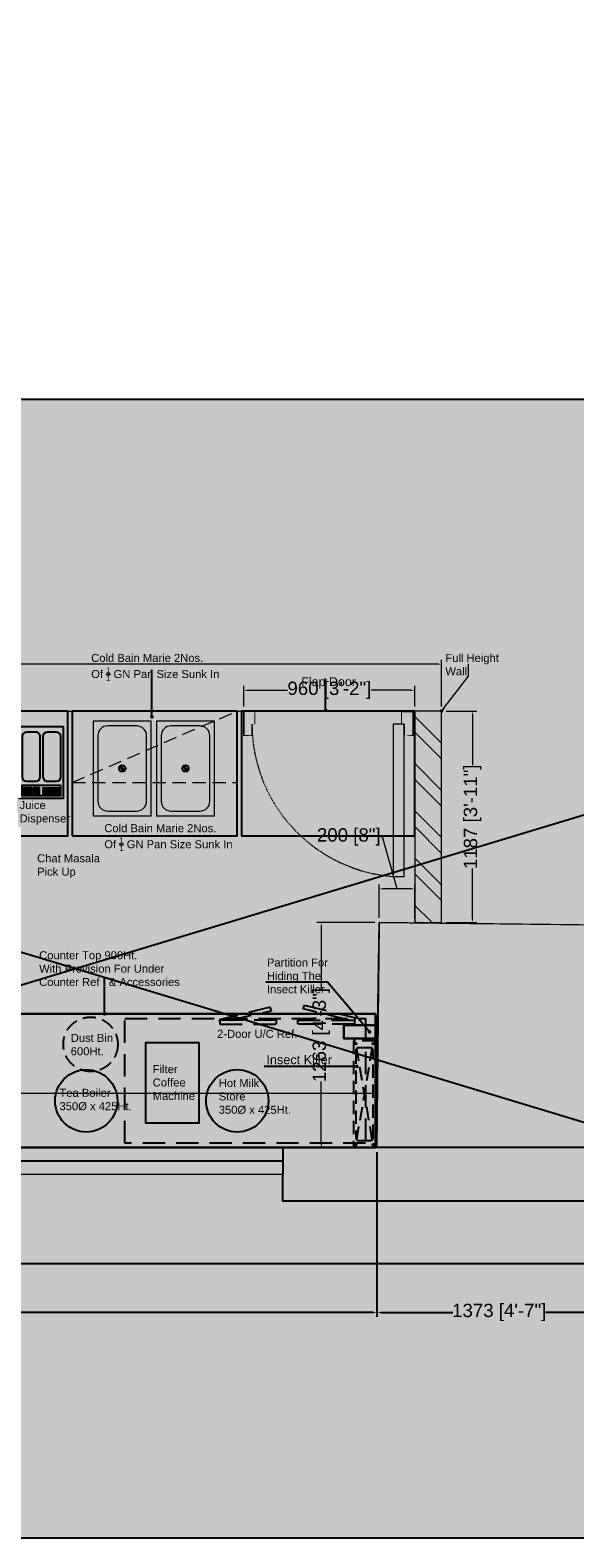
# Model space of a CAD drawing. Header units: millimetres. Extents: x 2985995 to 3127507, y -509231 to -458405.
# Tile 7 of 100: x 2999118 to 3002175, y -495768 to -487307. Entities that reach past the tile are written whole.
import ezdxf

# ---------------------------------------------------------------- set-up
doc = ezdxf.new("R2010")
doc.units = ezdxf.units.MM
doc.header["$LTSCALE"] = 1000
doc.header["$MEASUREMENT"] = 0
doc.header["$PDMODE"] = 3
doc.header["$PDSIZE"] = -1
for name, pattern in [('DASH2', [0.375, 0.25, -0.125]), ('DASHED2', [0.375, 0.25, -0.125]), ('HIDDEN', [0.375, 0.25, -0.125])]:
    doc.linetypes.add(name, pattern=pattern)
doc.layers.get('0').update_dxf_attribs({"linetype": 'CONTINUOUS'})
doc.layers.get('Defpoints').update_dxf_attribs({"linetype": 'CONTINUOUS'})
for name, color, linetype, lineweight in [('A-DIM', 6, 'CONTINUOUS', 0), ('A-Glazing', 151, 'CONTINUOUS', 5), ('A-Wall Elevation', 7, 'CONTINUOUS', 15), ('A-Wall Hatch', 252, 'CONTINUOUS', 5), ('Civil-Wall-Text', 7, 'CONTINUOUS', 0), ('HATCH', 251, 'CONTINUOUS', 5), ('TEXT', 7, 'CONTINUOUS', 5), ('WALL', 1, 'CONTINUOUS', 5)]:
    doc.layers.add(name, color=color, linetype=linetype, lineweight=lineweight)
for name, color, linetype in [('A-Wall Full', 201, 'CONTINUOUS'), ('Equipment', 5, 'CONTINUOUS'), ('Equipment Name', 7, 'CONTINUOUS'), ('Title Text', 7, 'CONTINUOUS')]:
    doc.layers.add(name, color=color, linetype=linetype)
doc.styles.add('Arial', font='arial.ttf')
doc.styles.get("Standard").update_dxf_attribs({"font": 'arial.ttf'})
doc.dimstyles.new('TFS-Dim', dxfattribs={"dimtxt": 75, "dimasz": 20, "dimexe": 25, "dimexo": 25, "dimgap": 5, "dimtad": 0, "dimdec": 0, "dimzin": 0, "dimdsep": 46, "dimtxsty": 'Standard', "dimcen": 0.09, "dimclrd": 8, "dimclre": 8, "dimadec": 0, "dimazin": 0, "dimtfac": 1, "dimtdec": 0, "dimtofl": 0, "dimtmove": 0, "dimatfit": 3, "dimldrblk": 'DOT', "dimfxl": 1, "dimtolj": 1, "dimtzin": 0, "dimlwd": -1, "dimlwe": -1, "dimarcsym": 0})

# ---------------------------------------------------------------- blocks, each defined once
blk = doc.blocks.new('*D541')
at = {"layer": 'Defpoints', "color": 0, "transparency": 16777216}
for p in [(2990703.46472119, -493578.165872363), (3001064.059424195, -493578.1658376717), (2990703.464724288, -494503.2903886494)]:
    blk.add_point(p, dxfattribs=at)
at = {"layer": 'Equipment Name', "color": 8, "transparency": 16777216}
for p, q in [((2990703.464721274, -493603.165872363), (2990703.464724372, -494528.2903886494)), ((3001064.059424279, -493603.1658376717), (3001064.059427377, -494528.2903539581)), ((2990723.464724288, -494503.2903885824), (2995565.076877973, -494503.2903723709)), ((3001044.059427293, -494503.2903540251), (2996202.447273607, -494503.2903702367))]:
    blk.add_line(p, q, dxfattribs=at)
for points in [[(2990723.464724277, -494499.9570552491), (2990723.464724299, -494506.6237219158), (2990703.464724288, -494503.2903886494)], [(3001044.059427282, -494499.9570206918), (3001044.059427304, -494506.6236873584), (3001064.059427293, -494503.2903539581)]]:
    blk.add_solid(points, dxfattribs=at)
at = {"layer": 'Equipment Name', "color": 0, "transparency": 16777216, "insert": (2995883.76207579, -494503.2903713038), "char_height": 75, "attachment_point": 5, "rotation": 1.9184851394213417e-07}
blk.add_mtext('\\A1;10361 [34\'-6"]', dxfattribs=at)
blk = doc.blocks.new('_Dot')
at = {"color": 0, "linetype": 'ByBlock', "lineweight": -2}
blk.add_line((-0.5, 0), (-1, 0), dxfattribs=at)
at = {"color": 0, "linetype": 'ByBlock', "const_width": 0.5}
blk.add_lwpolyline([(-0.25, 0, 1), (0.25, 0, 1)], format="xyb", close=True, dxfattribs=at)
blk = doc.blocks.new('*D544')
at = {"layer": 'Defpoints', "color": 0, "transparency": 16777216}
for p in [(3001064.059381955, -493578.1658760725), (3002437.030047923, -493578.1658524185), (3002437.030047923, -494503.2903303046)]:
    blk.add_point(p, dxfattribs=at)
at = {"layer": 'Equipment Name', "color": 8, "transparency": 16777216}
for p, q in [((3001064.059381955, -493603.1658760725), (3001064.059381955, -494528.2903303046)), ((3002437.030047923, -493603.1658524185), (3002437.030047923, -494528.2903303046)), ((3001084.059381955, -494503.2903303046), (3001490.130322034, -494503.2903303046)), ((3002417.030047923, -494503.2903303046), (3002010.959107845, -494503.2903303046))]:
    blk.add_line(p, q, dxfattribs=at)
for points in [[(3001084.059381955, -494499.9569969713), (3001084.059381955, -494506.623663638), (3001064.059381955, -494503.2903303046)], [(3002417.030047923, -494499.9569969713), (3002417.030047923, -494506.623663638), (3002437.030047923, -494503.2903303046)]]:
    blk.add_solid(points, dxfattribs=at)
at = {"layer": 'Equipment Name', "color": 0, "transparency": 16777216, "insert": (3001750.544714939, -494503.2903303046), "char_height": 75, "attachment_point": 5}
blk.add_mtext('\\A1;1373 [4\'-7"]', dxfattribs=at)
blk = doc.blocks.new('A$C08D46EED')
at = {"lineweight": 0}
for p, q in [((-523.160182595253, 710.2240085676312), (-440.7961169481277, 609.5977459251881)), ((-1219.80353936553, 140.0112462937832, 1.09509412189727e-09), (-1137.439473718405, 39.38498364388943))]:
    blk.add_line(p, q, dxfattribs=at)
at = {"linetype": 'Continuous', "lineweight": 0, "const_width": 6.001683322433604}
blk.add_lwpolyline([(-440.7961169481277, 609.5977459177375), (-523.160182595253, 710.2240085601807), (-569.6030730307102, 672.2098244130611), (-525.2531915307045, 618.0264522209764), (-513.6424688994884, 627.5299982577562), (-475.6282847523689, 581.0871077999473)], close=True, dxfattribs=at)
blk.add_lwpolyline([(-440.7961169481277, 609.5977459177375), (-523.160182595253, 710.2240085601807), (-569.6030730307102, 672.2098244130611), (-525.2531915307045, 618.0264522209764), (-513.6424688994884, 627.5299982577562), (-475.6282847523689, 581.0871077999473)], close=True, dxfattribs=at)
at = {"lineweight": 0}
blk.add_lwpolyline([(-513.6424688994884, 627.5299982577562), (-560.085359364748, 589.5158141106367), (-46.44289046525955, -38.01418414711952), (0, 0)], close=True, dxfattribs=at)
blk.add_lwpolyline([(-513.6424688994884, 627.5299982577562), (-560.085359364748, 589.5158141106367), (-46.44289046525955, -38.01418414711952), (0, 0)], close=True, dxfattribs=at)
at = {"linetype": 'Continuous', "lineweight": 0, "const_width": 6.001683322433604, "elevation": 6.074599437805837e-08}
blk.add_lwpolyline([(-1138.196323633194, 38.76549093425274), (-1220.560389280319, 139.3917535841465), (-1174.11749881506, 177.405937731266), (-1129.767617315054, 123.2225655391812), (-1141.37833994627, 113.7190194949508), (-1103.36415579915, 67.27612905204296)], close=True, dxfattribs=at)
blk.add_lwpolyline([(-1138.196323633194, 38.76549093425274), (-1220.560389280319, 139.3917535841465), (-1174.11749881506, 177.405937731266), (-1129.767617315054, 123.2225655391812), (-1141.37833994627, 113.7190194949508), (-1103.36415579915, 67.27612905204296)], close=True, dxfattribs=at)
at = {"color": 8, "linetype": 'HIDDEN', "ltscale": 0.025}
blk.add_arc((-511.5805444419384, 631.9617548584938, 1.09145216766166e-09), 815.6106889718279, 219.449994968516, 304.7707103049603, dxfattribs=at)
blk = doc.blocks.new('A$C553829C7')
at = {"layer": 'Equipment'}
for points in [[(-250, 0), (0, 0), (0, 400), (-250, 400)], [(-235, 328.8771591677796), (-15, 328.8771591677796), (-15, 385), (-235, 385)]]:
    blk.add_lwpolyline(points, close=True, dxfattribs=at)
at = {"layer": 'Equipment', "color": 252}
for points in [[(-230.1995962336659, 377.2471671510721), (-178.6095648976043, 377.2471671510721), (-178.6095648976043, 375.3515032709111), (-230.1995962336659, 375.3515032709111)], [(-230.1995962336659, 370.4225405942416), (-178.6095648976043, 370.4225405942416), (-178.6095648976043, 368.5268767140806), (-230.1995962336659, 368.5268767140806)], [(-230.1995962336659, 363.5979140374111), (-178.6095648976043, 363.5979140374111), (-178.6095648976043, 361.7022501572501), (-230.1995962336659, 361.7022501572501)], [(-230.1995962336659, 356.7732874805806), (-178.6095648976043, 356.7732874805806), (-178.6095648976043, 354.8776236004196), (-230.1995962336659, 354.8776236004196)], [(-230.1995962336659, 349.9486609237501), (-178.6095648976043, 349.9486609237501), (-178.6095648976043, 348.0529970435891), (-230.1995962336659, 348.0529970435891)], [(-230.1995962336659, 343.1240343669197), (-178.6095648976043, 343.1240343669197), (-178.6095648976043, 341.2283704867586), (-230.1995962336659, 341.2283704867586)], [(-170.0167652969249, 377.2471671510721), (-135.5229783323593, 377.2471671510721), (-135.5229783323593, 375.3515032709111), (-170.0167652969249, 375.3515032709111)], [(-170.0167652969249, 370.4225405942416), (-135.5229783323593, 370.4225405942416), (-135.5229783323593, 368.5268767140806), (-170.0167652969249, 368.5268767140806)], [(-170.0167652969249, 363.5979140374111), (-135.5229783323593, 363.5979140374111), (-135.5229783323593, 361.7022501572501), (-170.0167652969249, 361.7022501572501)], [(-170.0167652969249, 356.7732874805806), (-135.5229783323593, 356.7732874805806), (-135.5229783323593, 354.8776236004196), (-170.0167652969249, 354.8776236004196)], [(-170.0167652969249, 349.9486609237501), (-135.5229783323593, 349.9486609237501), (-135.5229783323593, 348.0529970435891), (-170.0167652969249, 348.0529970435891)], [(-170.0167652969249, 343.1240343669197), (-135.5229783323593, 343.1240343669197), (-135.5229783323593, 341.2283704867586), (-170.0167652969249, 341.2283704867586)], [(-79.98323470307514, 377.2471671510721), (-114.4770216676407, 377.2471671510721), (-114.4770216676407, 375.3515032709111), (-79.98323470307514, 375.3515032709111)], [(-79.98323470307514, 370.4225405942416), (-114.4770216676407, 370.4225405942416), (-114.4770216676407, 368.5268767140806), (-79.98323470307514, 368.5268767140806)], [(-79.98323470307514, 363.5979140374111), (-114.4770216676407, 363.5979140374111), (-114.4770216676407, 361.7022501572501), (-79.98323470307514, 361.7022501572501)], [(-79.98323470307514, 356.7732874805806), (-114.4770216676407, 356.7732874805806), (-114.4770216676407, 354.8776236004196), (-79.98323470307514, 354.8776236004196)], [(-79.98323470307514, 349.9486609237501), (-114.4770216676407, 349.9486609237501), (-114.4770216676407, 348.0529970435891), (-79.98323470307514, 348.0529970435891)], [(-79.98323470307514, 343.1240343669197), (-114.4770216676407, 343.1240343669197), (-114.4770216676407, 341.2283704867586), (-79.98323470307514, 341.2283704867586)], [(-19.80040376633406, 377.2471671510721), (-71.39043510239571, 377.2471671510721), (-71.39043510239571, 375.3515032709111), (-19.80040376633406, 375.3515032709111)], [(-19.80040376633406, 370.4225405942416), (-71.39043510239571, 370.4225405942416), (-71.39043510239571, 368.5268767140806), (-19.80040376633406, 368.5268767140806)], [(-19.80040376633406, 363.5979140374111), (-71.39043510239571, 363.5979140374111), (-71.39043510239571, 361.7022501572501), (-19.80040376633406, 361.7022501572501)], [(-19.80040376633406, 356.7732874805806), (-71.39043510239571, 356.7732874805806), (-71.39043510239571, 354.8776236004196), (-19.80040376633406, 354.8776236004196)], [(-19.80040376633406, 349.9486609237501), (-71.39043510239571, 349.9486609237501), (-71.39043510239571, 348.0529970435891), (-19.80040376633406, 348.0529970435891)], [(-19.80040376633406, 343.1240343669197), (-71.39043510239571, 343.1240343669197), (-71.39043510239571, 341.2283704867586), (-19.80040376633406, 341.2283704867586)]]:
    blk.add_lwpolyline(points, close=True, dxfattribs=at)
at = {"layer": 'Equipment'}
for points in [[(-209.6705586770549, 29.499723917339), (-159.1280281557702, 29.499723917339, 0.414213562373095), (-133.7985868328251, 54.82916524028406), (-133.7985868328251, 280.3356353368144, 0.414213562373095), (-159.1280281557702, 305.6650766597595), (-209.6705586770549, 305.6650766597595, 0.414213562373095), (-235, 280.3356353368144), (-235, 54.82916524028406, 0.414213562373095)], [(-93.46914550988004, 29.499723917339), (-42.92661498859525, 29.499723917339, 0.414213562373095), (-17.59717366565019, 54.82916524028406), (-17.59717366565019, 280.3356353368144, 0.414213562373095), (-42.92661498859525, 305.6650766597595), (-93.46914550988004, 305.6650766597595, 0.414213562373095), (-118.7985868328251, 280.3356353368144), (-118.7985868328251, 54.82916524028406, 0.414213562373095)]]:
    blk.add_lwpolyline(points, format="xyb", close=True, dxfattribs=at)
blk = doc.blocks.new('A$C0449149f')
at = {"layer": 'Equipment', "color": 1, "linetype": 'DASHED2', "ltscale": 0.3}
for p, q in [((-81.08703108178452, 606.08703108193), (6.087031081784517, 93.91296891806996)), ((6.087031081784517, 606.08703108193), (-81.08703108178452, 93.91296891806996))]:
    blk.add_line(p, q, dxfattribs=at)
at = {"layer": 'Equipment', "linetype": 'DASHED2', "ltscale": 0.3}
blk.add_lwpolyline([(25, 50), (25, 650), (-100, 650), (-100, 50)], close=True, dxfattribs=at)
at = {"layer": 'Equipment', "color": 4, "linetype": 'DASHED2', "ltscale": 0.3}
blk.add_lwpolyline([(10.48042936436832, 104.5195706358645), (10.48042936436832, 595.4804293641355, 0.414213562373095), (-4.51957063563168, 610.4804293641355), (-70.48042936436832, 610.4804293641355, 0.414213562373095), (-85.48042936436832, 595.4804293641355), (-85.48042936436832, 104.5195706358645, 0.414213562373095), (-70.48042936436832, 89.51957063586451), (-4.51957063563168, 89.51957063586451, 0.414213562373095)], format="xyb", close=True, dxfattribs=at)
at = {"layer": 'Equipment Name', "linetype": 'DASHED2'}
for centre in [(-87.5027609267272, 633.6014038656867), (12.50276092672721, 633.6014038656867), (-87.5027609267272, 66.39859613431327), (12.50276092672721, 66.39859613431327)]:
    blk.add_circle(centre, 5.151958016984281, dxfattribs=at)
blk = doc.blocks.new('A$C3EE07687')
at = {"layer": 'Equipment', "linetype": 'HIDDEN', "ltscale": 0.5}
for points in [[(1350, 0), (0, 0), (0, 700), (1350, 700)], [(378.6712134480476, 31.33611840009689), (378.6712134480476, 9.068662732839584), (61.39847868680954, 9.068662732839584), (61.39847868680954, 31.33611840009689)], [(499.1928607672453, 31.33611840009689), (499.1928607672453, 9.068662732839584), (816.465595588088, 9.068662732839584), (816.465595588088, 31.33611840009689)]]:
    blk.add_lwpolyline(points, close=True, dxfattribs=at)
at = {"layer": 'Equipment', "linetype": 'HIDDEN', "ltscale": 0.5, "elevation": 45.61453230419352}
for points in [[(90.20214784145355, 9.068662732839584), (349.931038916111, -54.3524864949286), (342.2627051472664, -75.2578982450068), (56.52397048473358, -4.22022145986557), (61.39847868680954, 9.068662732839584)], [(760.7384589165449, 9.068662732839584), (527.9330353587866, -42.55249649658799), (535.6013690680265, -63.45790824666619), (821.3401037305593, 7.579768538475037), (816.465595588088, 20.86865273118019)]]:
    blk.add_lwpolyline(points, dxfattribs=at)
blk = doc.blocks.new('*D531')
at = {"layer": 'Civil-Wall-Text', "color": 8, "transparency": 16777216}
for p, q in [((2992457.552216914, -491103.1658760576), (2992457.552216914, -490840.0180595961)), ((2992477.552216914, -490865.0180595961), (2996620.064004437, -490865.0180595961)), ((3001407.108534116, -490865.0180595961), (2997264.596746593, -490865.0180595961)), ((3001427.108534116, -491103.1658755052), (3001427.108534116, -490840.0180595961))]:
    blk.add_line(p, q, dxfattribs=at)
for points in [[(2992477.552216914, -490861.6847262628), (2992477.552216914, -490868.3513929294), (2992457.552216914, -490865.0180595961)], [(3001407.108534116, -490861.6847262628), (3001407.108534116, -490868.3513929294), (3001427.108534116, -490865.0180595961)]]:
    blk.add_solid(points, dxfattribs=at)
at = {"layer": 'Defpoints', "color": 0, "transparency": 16777216}
for p in [(3001427.108534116, -490865.0180595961), (2992457.552216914, -491128.1658760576), (3001427.108534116, -491128.1658755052)]:
    blk.add_point(p, dxfattribs=at)
at = {"layer": 'Civil-Wall-Text', "color": 0, "transparency": 16777216, "insert": (2996942.330375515, -490865.0180595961), "char_height": 75, "attachment_point": 5}
blk.add_mtext('\\A1;8970 [29\'-11"]', dxfattribs=at)
blk = doc.blocks.new('*D532')
at = {"layer": 'Civil-Wall-Text', "color": 8, "transparency": 16777216}
for p, q in [((3001452.108534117, -491128.1658760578), (3001625.385327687, -491128.1658760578)), ((3001600.385327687, -491148.1658760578), (3001600.385327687, -491432.2284869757)), ((3001600.385327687, -492295.3906886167), (3001600.385327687, -492011.3280776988)), ((3001452.10853419, -492315.3906886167), (3001625.385327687, -492315.3906886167))]:
    blk.add_line(p, q, dxfattribs=at)
for points in [[(3001597.051994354, -491148.1658760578), (3001603.718661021, -491148.1658760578), (3001600.385327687, -491128.1658760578)], [(3001597.051994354, -492295.3906886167), (3001603.718661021, -492295.3906886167), (3001600.385327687, -492315.3906886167)]]:
    blk.add_solid(points, dxfattribs=at)
at = {"layer": 'Defpoints', "color": 0, "transparency": 16777216}
for p in [(3001427.108534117, -491128.1658760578), (3001600.385327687, -491128.1658760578), (3001427.10853419, -492315.3906886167)]:
    blk.add_point(p, dxfattribs=at)
at = {"layer": 'Civil-Wall-Text', "color": 0, "transparency": 16777216, "insert": (3001600.385327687, -491721.7782823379), "char_height": 75, "attachment_point": 5, "rotation": 90}
blk.add_mtext('\\A1;1187 [3\'-11"]', dxfattribs=at)
blk = doc.blocks.new('*D533')
at = {"layer": 'Civil-Wall-Text', "color": 8, "transparency": 16777216}
for p, q in [((3001094.963464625, -491834.6452219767), (3001084.963464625, -491834.6452219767)), ((3001177.10524977, -492125.9624440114), (3001094.963464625, -491834.6452219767)), ((3001077.125048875, -492289.3539513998), (3001077.125048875, -492100.9624440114)), ((3001257.085450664, -492125.9624440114), (3001097.125048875, -492125.9624440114)), ((3001277.085450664, -492292.5392166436), (3001277.085450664, -492100.9624440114))]:
    blk.add_line(p, q, dxfattribs=at)
for points in [[(3001097.125048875, -492122.629110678), (3001097.125048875, -492129.2957773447), (3001077.125048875, -492125.9624440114)], [(3001257.085450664, -492122.629110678), (3001257.085450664, -492129.2957773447), (3001277.085450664, -492125.9624440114)]]:
    blk.add_solid(points, dxfattribs=at)
at = {"layer": 'Defpoints', "color": 0, "transparency": 16777216}
for p in [(3001077.125048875, -492125.9624440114), (3001077.125048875, -492314.3539513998), (3001277.085450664, -492317.5392166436)]:
    blk.add_point(p, dxfattribs=at)
at = {"layer": 'Civil-Wall-Text', "color": 0, "transparency": 16777216, "insert": (3000906.097502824, -491834.6452219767), "char_height": 75, "attachment_point": 5}
blk.add_mtext('\\A1;200 [8"]', dxfattribs=at)
blk = doc.blocks.new('*D534')
at = {"layer": 'Civil-Wall-Text', "color": 8, "transparency": 16777216}
for p, q in [((3001052.10853419, -492315.3906886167), (3000726.745704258, -492315.3906886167)), ((3000751.745704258, -492335.3906886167), (3000751.745704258, -492686.3638702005)), ((3000751.745704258, -493558.1658375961), (3000751.745704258, -493207.1926560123)), ((3001031.993182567, -493578.1658375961), (3000726.745704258, -493578.1658375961))]:
    blk.add_line(p, q, dxfattribs=at)
for points in [[(3000748.412370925, -492335.3906886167), (3000755.079037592, -492335.3906886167), (3000751.745704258, -492315.3906886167)], [(3000748.412370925, -493558.1658375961), (3000755.079037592, -493558.1658375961), (3000751.745704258, -493578.1658375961)]]:
    blk.add_solid(points, dxfattribs=at)
at = {"layer": 'Defpoints', "color": 0, "transparency": 16777216}
for p in [(3001077.10853419, -492315.3906886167), (3000751.745704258, -493578.1658375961), (3001056.993182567, -493578.1658375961)]:
    blk.add_point(p, dxfattribs=at)
at = {"layer": 'Civil-Wall-Text', "color": 0, "transparency": 16777216, "insert": (3000751.745704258, -492946.7782631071), "char_height": 75, "attachment_point": 5, "rotation": 90}
blk.add_mtext('\\A1;1263 [4\'-3"]', dxfattribs=at)
blk = doc.blocks.new('*D535')
at = {"layer": 'Civil-Wall-Text', "color": 8, "transparency": 16777216}
for p, q in [((2993793.127963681, -493366.1458091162), (2993793.127963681, -493249.2346597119)), ((2993813.127963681, -493274.2346597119), (2997135.561845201, -493274.2346597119)), ((3001043.541429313, -493274.2346597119), (2997721.107547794, -493274.2346597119)), ((3001063.541429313, -493553.1658376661), (3001063.541429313, -493249.2346597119))]:
    blk.add_line(p, q, dxfattribs=at)
for points in [[(2993813.127963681, -493270.9013263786), (2993813.127963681, -493277.5679930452), (2993793.127963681, -493274.2346597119)], [(3001043.541429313, -493270.9013263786), (3001043.541429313, -493277.5679930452), (3001063.541429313, -493274.2346597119)]]:
    blk.add_solid(points, dxfattribs=at)
at = {"layer": 'Defpoints', "color": 0, "transparency": 16777216}
for p in [(2993793.127963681, -493274.2346597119), (2993793.127963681, -493391.1458091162), (3001063.541429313, -493578.1658376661)]:
    blk.add_point(p, dxfattribs=at)
at = {"layer": 'Civil-Wall-Text', "color": 0, "transparency": 16777216, "insert": (2997428.334696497, -493274.2346597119), "char_height": 75, "attachment_point": 5}
blk.add_mtext('\\A1;7270 [24\'-3"]', dxfattribs=at)
blk = doc.blocks.new('*D537')
at = {"layer": 'Civil-Wall-Text', "color": 8, "transparency": 16777216}
for p, q in [((3000317.395194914, -491103.1658760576), (3000317.395194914, -490986.6773443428)), ((3000337.395194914, -491011.6773443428), (3000562.442860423, -491011.6773443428)), ((3001257.108534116, -491011.6773443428), (3001032.060868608, -491011.6773443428)), ((3001277.108534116, -491103.1658760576), (3001277.108534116, -490986.6773443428))]:
    blk.add_line(p, q, dxfattribs=at)
for points in [[(3000337.395194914, -491008.3440110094), (3000337.395194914, -491015.0106776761), (3000317.395194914, -491011.6773443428)], [(3001257.108534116, -491008.3440110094), (3001257.108534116, -491015.0106776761), (3001277.108534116, -491011.6773443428)]]:
    blk.add_solid(points, dxfattribs=at)
at = {"layer": 'Defpoints', "color": 0, "transparency": 16777216}
for p in [(3000317.395194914, -491011.6773443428), (3000317.395194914, -491128.1658760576, 6.412087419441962e-08), (3001277.108534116, -491128.1658760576)]:
    blk.add_point(p, dxfattribs=at)
at = {"layer": 'Civil-Wall-Text', "color": 0, "transparency": 16777216, "insert": (3000797.251864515, -491011.6773443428), "char_height": 75, "attachment_point": 5}
blk.add_mtext('\\A1;960 [3\'-2"]', dxfattribs=at)
blk = doc.blocks.new('A$C60180afd')
at = {"layer": 'Title Text'}
h = blk.add_hatch(color=251, dxfattribs=at)
h.dxf.hatch_style = 1
h.paths.add_polyline_path([(-21119.77783336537, -6388.36944608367), (0, -6388.36944608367), (0, 0), (-21119.77783336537, 0)])
blk.add_line((0, 0), (-21119.77783336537, -6388.36944608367), dxfattribs=at)
blk.add_lwpolyline([(-21119.77783336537, -6388.36944608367), (0, -6388.36944608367), (0, 0), (-21119.77783336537, 0)], close=True, dxfattribs=at)

msp = doc.modelspace()

# ---------------------------------------------------------------- hatches: boundary and pattern name
at = {"layer": 'A-Wall Hatch'}
h = msp.add_hatch(color=256, dxfattribs=at)
h.dxf.hatch_style = 1
h.paths.add_polyline_path([(3002437.030047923, -493578.538420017), (3002437.030047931, -492330.001522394), (3001077.108534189, -492315.3906886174), (3001063.541429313, -493578.1658376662)])
h = msp.add_hatch(color=256, dxfattribs=at)
h.dxf.hatch_style = 1
h.paths.add_polyline_path([(3004639.292455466, -493878.1658760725), (3004639.292455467, -493578.1658810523), (3003086.667753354, -493578.1658760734), (3000536.520582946, -493578.1658760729), (3000533.297418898, -493878.1658760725)])
at = {"layer": 'HATCH'}
h = msp.add_hatch(dxfattribs=at)
h.set_pattern_fill('ANSI32', color=256, scale=500, angle=90.00000000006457)
h.set_pattern_definition([(135.0000000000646, (-40400.00082352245, 22877.35282926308), (-132.5825214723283, -132.5825214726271), []), (135.0000000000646, (-40400.00082352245, 22965.74117676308), (-132.5825214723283, -132.5825214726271), [])])
h.paths.add_polyline_path([(3001277.108534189, -492315.3906886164), (3001427.108534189, -492315.3906886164), (3001427.108534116, -491128.1658760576), (3001277.108534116, -491128.1658760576)])

# ---------------------------------------------------------------- linework, layer by layer
at = {"layer": 'A-DIM'}
for p, q in [((3001077.108534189, -492315.3906886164, 8.366090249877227e-09), (3001063.537426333, -493578.538420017, 8.366090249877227e-09)), ((3002437.030047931, -492330.0015223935, 8.366090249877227e-09), (3001077.108534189, -492315.3906886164, 8.366090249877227e-09))]:
    msp.add_line(p, q, dxfattribs=at)
at = {"layer": 'A-Glazing', "const_width": 10, "elevation": 8.366090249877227e-09}
msp.add_lwpolyline([(2992855.271549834, -493653.1658760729), (3000536.520582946, -493653.1658760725)], dxfattribs=at)
at = {"layer": 'A-Wall Elevation', "elevation": 8.366090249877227e-09}
for points in [[(2992856.077340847, -493578.1658760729), (3000536.520582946, -493578.1658760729)], [(2992854.465758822, -493728.1658760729), (3000536.520582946, -493728.1658760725)]]:
    msp.add_lwpolyline(points, dxfattribs=at)
at = {"layer": 'A-Wall Full'}
for p, q in [((3000536.520582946, -493578.1658760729, 8.366090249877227e-09), (3000533.297418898, -493878.1658760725, 8.366090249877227e-09)), ((3004639.292455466, -493578.1658760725, 8.366090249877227e-09), (3000536.520582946, -493578.1658760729, 8.366090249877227e-09)), ((3004639.292455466, -493878.1658760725, 8.366090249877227e-09), (3000533.297418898, -493878.1658760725, 8.366090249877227e-09))]:
    msp.add_line(p, q, dxfattribs=at)
at = {"layer": 'Equipment', "color": 32, "linetype": 'DASH2', "lineweight": 0, "ltscale": 0.3}
msp.add_line((2999354.147053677, -491528.1658760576, 7.248696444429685e-08), (3000279.1085342, -491128.1658760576, 8.366090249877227e-09), dxfattribs=at)
at = {"layer": 'Equipment'}
for p, q in [((2999619.002197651, -491441.8536030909, 7.248696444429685e-08), (2999643.156581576, -491465.9816208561, 7.248696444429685e-08)), ((2999626.060501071, -491434.787586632, 7.248696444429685e-08), (2999650.214884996, -491458.9156043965, 7.248696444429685e-08)), ((2999974.002197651, -491441.853603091, 7.248696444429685e-08), (2999998.156581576, -491465.9816208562, 7.248696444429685e-08)), ((2999981.060501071, -491434.7875866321, 7.248696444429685e-08), (3000005.214884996, -491458.9156043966, 7.248696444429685e-08))]:
    msp.add_line(p, q, dxfattribs=at)
msp.add_lwpolyline([(2989383.637444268, -483288.6901206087), (3044663.224236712, -483288.6901206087), (3044663.224236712, -494230.4927821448), (2989383.637444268, -494230.4927821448)], close=True, dxfattribs=at)
at = {"layer": 'Equipment', "color": 32, "elevation": 7.248696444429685e-08}
for points in [[(2997379.147053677, -491828.1658760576), (2999329.147053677, -491828.1658760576), (2999329.147053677, -491128.1658760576), (2997379.147053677, -491128.1658760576)], [(2999354.147053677, -491828.1658760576), (3000279.1085342, -491828.1658760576), (3000279.1085342, -491128.1658760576), (2999354.147053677, -491128.1658760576)], [(3000304.1085342, -491828.1658760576), (3001277.108534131, -491828.1658760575), (3001277.108534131, -491128.1658760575), (3000304.1085342, -491128.1658760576)]]:
    msp.add_lwpolyline(points, close=True, dxfattribs=at)
at = {"layer": 'Equipment', "color": 32, "linetype": 'DASH2', "lineweight": 0, "ltscale": 0.3, "elevation": 7.248696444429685e-08}
msp.add_lwpolyline([(2999354.147053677, -491528.1658760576), (3000279.1085342, -491528.1658760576), (3000279.1085342, -491128.1658760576), (2999354.147053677, -491128.1658760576)], close=True, dxfattribs=at)
at = {"layer": 'Equipment', "lineweight": 0, "ltscale": 50, "elevation": 7.248696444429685e-08}
for points in [[(2999797.1085342, -491185.3845997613), (2999472.1085342, -491185.3845997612), (2999472.1085342, -491715.3845997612), (2999797.1085342, -491715.3845997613)], [(3000152.1085342, -491185.3845997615), (2999827.1085342, -491185.3845997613), (2999827.1085342, -491715.3845997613), (3000152.1085342, -491715.3845997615)]]:
    msp.add_lwpolyline(points, close=True, dxfattribs=at)
for points in [[(2999715.779084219, -491211.3962677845), (2999553.437984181, -491211.3962677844, 0.414213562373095), (2999498.120202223, -491266.7140497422), (2999498.120202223, -491634.0551497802, 0.414213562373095), (2999553.437984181, -491689.372931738), (2999715.779084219, -491689.3729317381, 0.414213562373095), (2999771.096866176, -491634.0551497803), (2999771.096866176, -491266.7140497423, 0.414213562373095)], [(3000070.779084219, -491211.3962677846), (2999908.437984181, -491211.3962677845, 0.414213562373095), (2999853.120202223, -491266.7140497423), (2999853.120202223, -491634.0551497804, 0.414213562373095), (2999908.437984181, -491689.3729317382), (3000070.779084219, -491689.3729317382, 0.414213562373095), (3000126.096866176, -491634.0551497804), (3000126.096866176, -491266.7140497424, 0.414213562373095)]]:
    msp.add_lwpolyline(points, format="xyb", close=True, dxfattribs=at)
at = {"layer": 'Equipment', "color": 32, "lineweight": 30}
for points, elevation in [([(3001056.993181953, -493578.1658760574), (2998381.825064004, -493578.1658760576), (2998381.825064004, -492828.1658760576), (3001056.993181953, -492828.1658760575)], 7.248696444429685e-08), ([(3001056.993181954, -492966.2733357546), (3000879.094943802, -492966.2733357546), (3000879.094943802, -492891.2733357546), (3001056.993181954, -492891.2733357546)], 8.366090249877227e-09)]:
    msp.add_lwpolyline(points, close=True, dxfattribs=dict(at, elevation=elevation))
at = {"layer": 'Equipment', "elevation": 7.248696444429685e-08}
msp.add_lwpolyline([(3000066.046392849, -492989.4388632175), (2999766.046392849, -492989.4388632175), (2999766.046392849, -493439.4388632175), (3000066.046392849, -493439.4388632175)], close=True, dxfattribs=at)
at = {"layer": 'Equipment'}
for centre, radius in [((2999634.608541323, -491450.3846037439, 7.248696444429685e-08), 17.78583523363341), ((2999989.608541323, -491450.384603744, 7.248696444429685e-08), 17.78583523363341), ((2999432.612054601, -493315.7182104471, 2.176727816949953e-07), 175), ((3000280.285925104, -493315.7182104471, 2.176727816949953e-07), 175)]:
    msp.add_circle(centre, radius, dxfattribs=at)
at = {"layer": 'Equipment', "color": 4, "linetype": 'HIDDEN', "ltscale": 0.3}
msp.add_circle((2999456.869002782, -492998.4182330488), 152.6754222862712, dxfattribs=at)
at = {"layer": 'HATCH'}
msp.add_line((2992457.552216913, -491128.1658760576, 8.366090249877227e-09), (3001277.108534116, -491128.165876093, 8.366090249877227e-09), dxfattribs=at)
at = {"layer": 'Title Text'}
msp.add_line((2988815.866693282, -489379.9684135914), (3009935.644526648, -495768.3378596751), dxfattribs=at)
at = {"layer": 'WALL', "elevation": 8.366090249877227e-09}
for points in [[(3001277.108534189, -492315.3906886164), (3001427.108534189, -492315.3906886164), (3001427.108534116, -491128.1658760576), (3001277.108534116, -491128.1658760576)], [(3001056.993182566, -493578.1658375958), (3001077.10853419, -492315.3906886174), (3002437.030047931, -492330.001522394), (3002437.035598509, -493578.0217923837)]]:
    msp.add_lwpolyline(points, close=True, dxfattribs=at)
msp.add_lwpolyline([(3004639.292455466, -493578.1658760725), (3004639.292455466, -493878.1658760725), (3000533.297418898, -493878.1658760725), (3000536.52058342, -493578.1658320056), (3004639.292455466, -493578.1658760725)], dxfattribs=at)

# ---------------------------------------------------------------- block references
at = {"layer": 'Equipment'}
for name, p, rotation in [('A$C553829C7', (2999055.855034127, -491216.833469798, 7.248696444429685e-08), 179.9999999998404), ('A$C3EE07687', (3000999.822660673, -492853.1658760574), 180)]:
    msp.add_blockref(name, p, dxfattribs=dict(at, rotation=rotation))
at = {"layer": 'Equipment', "ltscale": 100, "rotation": 180}
msp.add_blockref('A$C0449149f', (3000956.993181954, -492928.1658760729, 8.366090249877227e-09), dxfattribs=at)
at = {"layer": 'TEXT', "lineweight": 0, "ltscale": 50, "xscale": 1.054114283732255, "yscale": 1.054114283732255, "zscale": 1.054114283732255, "rotation": 320.6991735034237}
msp.add_blockref('A$C08D46EED', (3001217.946744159, -492056.7972352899, 8.453744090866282e-09), dxfattribs=at)
at = {"layer": 'Title Text'}
msp.add_blockref('A$C60180afd', (3009935.644526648, -489379.9684135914), dxfattribs=at)

# ---------------------------------------------------------------- texts
at = {"layer": 'Civil-Wall-Text', "insert": (3001448.240156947, -490807.4906581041, 1129.145002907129), "char_height": 44.99999999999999, "width": 323.8668491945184, "attachment_point": 1, "rotation": 359.9918668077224, "style": 'Arial'}
msp.add_mtext('\\A1;\\pxql;Full Height Wall', dxfattribs=at)
at = {"layer": 'Equipment Name', "char_height": 44.99999999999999, "attachment_point": 1, "style": 'Arial'}
for s, insert, width, rotation in [('\\A1;\\pxql;Cold Bain Marie 2Nos. \\POf {\\H0.7x;\\S1/1;} GN Pan Size Sunk In ', (2999460.503289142, -490807.3895525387, -971.9685616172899), 1086.88293855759, 359.99186680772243), ('\\A1;\\pxql;Juice \\PDispenser ', (2999058.713602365, -491633.0451236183, 2.176727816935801e-07), 872.2864032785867, 359.99186680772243), ('\\A1;\\pxql;Cold Bain Marie 2Nos. \\POf {\\H0.7x;\\S1/1;} GN Pan Size Sunk In ', (2999534.212116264, -491762.8651174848, -971.9685616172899), 1086.88293855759, 359.99186680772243), ('\\A1;\\pxql;Chat Masala \\PPick Up', (2999157.030750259, -491931.9209678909, 1129.14500297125), 584.5516618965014, 359.9918668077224), ('Counter Top 900Ht.\\PWith Provision For Under Counter Ref . & Accessories', (2999168.269894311, -492476.113821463, -7.26988528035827e-08), 872.2864032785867, 359.99186680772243), ('Partition For\\PHiding The Insect Killer', (3000446.74917283, -492516.9233871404, -2.094126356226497e-07), 435.5467239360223, 359.99186680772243), ('\\pxql;Dust Bin 600Ht.', (2999345.644195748, -492939.8616520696), 396.2775127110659, 359.99186680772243), ('\\A1;\\pxql;2-Door U/C Ref.', (3000167.085102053, -492917.1057697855, 2234.776584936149), 871.9729766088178, 359.99186680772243), ('\\pxql;Filter \\PCoffee \\PMachine', (2999805.733151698, -493115.1857622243, 7.248696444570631e-08), 396.2775127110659, 359.99186680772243), ('Hot Milk \\PStore\\P\\pxql;350Ø x 425Ht.', (3000176.40240585, -493193.2881903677, 2.176727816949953e-07), 468.8775264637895, 359.99186680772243), ('Tea Boiler\\P\\pxql;350Ø x 425Ht.', (2999282.533752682, -493248.1721260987, 2.176727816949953e-07), 468.8775264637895, 359.99186680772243)]:
    msp.add_mtext(s, dxfattribs=dict(at, insert=insert, width=width, rotation=rotation))
at = {"layer": 'Equipment Name', "insert": (3000639.574024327, -490938.1604192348, 2234.776584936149), "char_height": 49.99999999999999, "width": 487.8537591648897, "attachment_point": 1, "style": 'Arial'}
msp.add_mtext('\\A1;\\pxql;Flap Door', dxfattribs=at)
at = {"layer": 'Equipment Name', "linetype": 'Continuous', "lineweight": 5, "ltscale": 25, "insert": (3000443.482921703, -493059.1137168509, 1117.301717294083), "char_height": 51, "width": 890.175042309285, "attachment_point": 1, "rotation": 359.99999999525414}
msp.add_mtext('\\A1;\\pxql;Insect Killer ', dxfattribs=at)

# ---------------------------------------------------------------- dimensions: what is measured, and where the dimension line sits
at = {"layer": 'Civil-Wall-Text'}
for base, p1, p2, picture, middle in [((3001427.108534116, -490865.0180595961, 8.366090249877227e-09), (2992457.552216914, -491128.1658760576, 8.366090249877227e-09), (3001427.108534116, -491128.1658755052, 8.366090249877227e-09), '*D531', (2996942.330375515, -490865.0180595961, 8.366090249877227e-09)), ((3000317.395194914, -491011.6773443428, 8.366090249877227e-09), (3001277.108534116, -491128.1658760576, 8.366090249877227e-09), (3000317.395194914, -491128.1658760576, 7.248696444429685e-08), '*D537', (3000797.251864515, -491011.6773443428, 8.366090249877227e-09)), ((2993793.127963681, -493274.2346597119, 8.366090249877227e-09), (3001063.541429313, -493578.1658376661, 8.366090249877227e-09), (2993793.127963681, -493391.1458091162, 8.366090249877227e-09), '*D535', (2997428.334696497, -493274.2346597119, 8.366090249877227e-09))]:
    dim = msp.add_linear_dim(base=base, p1=p1, p2=p2, dimstyle='TFS-Dim', dxfattribs=at)
    dim.commit()
    dim.dimension.update_dxf_attribs({"geometry": picture, "text_midpoint": middle})
for base, p1, p2, picture, middle in [((3001600.385327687, -491128.1658760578, 8.366090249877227e-09), (3001427.108534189, -492315.3906886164, 8.366090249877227e-09), (3001427.108534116, -491128.1658760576, 8.366090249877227e-09), '*D532', (3001600.385327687, -491721.7782823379, 8.366090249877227e-09)), ((3000751.745704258, -493578.1658375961, 8.366090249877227e-09), (3001077.108534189, -492315.3906886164, 8.366090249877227e-09), (3001056.993182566, -493578.1658375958, 8.366090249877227e-09), '*D534', (3000751.745704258, -492946.7782631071, 8.366090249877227e-09))]:
    dim = msp.add_linear_dim(base=base, p1=p1, p2=p2, angle=90, dimstyle='TFS-Dim', dxfattribs=at)
    dim.commit()
    dim.dimension.update_dxf_attribs({"geometry": picture, "text_midpoint": middle})
dim = msp.add_linear_dim(base=(3001077.125048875, -492125.9624440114, 8.366090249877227e-09), p1=(3001277.085450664, -492317.5392166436, 8.366090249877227e-09), p2=(3001077.125048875, -492314.3539513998, 8.366090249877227e-09), dimstyle='TFS-Dim', override={"dimtmove": 1}, dxfattribs=at)
dim.commit()
dim.dimension.update_dxf_attribs({"geometry": '*D533', "text_midpoint": (3001079.963464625, -491834.6452219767, 8.366090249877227e-09), "dimtype": 160})
at = {"layer": 'Equipment Name'}
for p1, p2, distance, picture, middle in [((3001064.059424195, -493578.1658376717, 8.366090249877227e-09), (2990703.46472119, -493578.165872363, 8.366090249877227e-09), 925.1245162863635, '*D541', (2995883.76207579, -494503.2903713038, 8.366090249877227e-09)), ((3001064.059381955, -493578.1658760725, 8.366090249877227e-09), (3002437.030047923, -493578.1658524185, 8.366090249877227e-09), -925.124477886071, '*D544', (3001750.544714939, -494503.2903303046, 8.366090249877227e-09))]:
    dim = msp.add_aligned_dim(p1=p1, p2=p2, distance=distance, dimstyle='TFS-Dim', dxfattribs=at)
    dim.commit()
    dim.dimension.update_dxf_attribs({"geometry": picture, "text_midpoint": middle})

# ---------------------------------------------------------------- leaders
at = {"layer": 'Civil-Wall-Text'}
msp.add_leader([(3001427.108534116, -491128.1658760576, 8.366090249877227e-09), (3001577.532048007, -490932.5284813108, 8.366090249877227e-09), (3001577.532048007, -490862.8356021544, 8.366090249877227e-09)], dimstyle='TFS-Dim', override={"dimgap": 5, "dimtad": 0}, dxfattribs=at)
at = {"layer": 'Equipment Name'}
for points, override in [([(2999801.245785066, -491160.3845997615, 8.366090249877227e-09), (2999801.245785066, -490897.4351723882, 8.366090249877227e-09)], {"dimgap": 5, "dimtad": 0, "dimfxl": 10, "dimfxlon": 1, "dimtfill": 1, "dimtfillclr": 256, "dimarcsym": 1}), ([(3000776.054082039, -491124.0040188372, 8.260146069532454e-09), (3000776.054082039, -490945.6985879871, 8.260146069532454e-09)], {"dimgap": 5, "dimtad": 0, "dimfxl": 80000, "dimfxlon": 1, "dimtfill": 1, "dimtfillclr": 256, "dimarcsym": 1}), ([(2999535.510992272, -492828.1658760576, 7.248696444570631e-08), (2999535.510992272, -492624.0770834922, 7.248696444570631e-08)], {"dimgap": 5, "dimtad": 0}), ([(3001022.7626626, -492928.7733357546, -6.42268183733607e-08), (3000786.800566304, -492650.0035578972, -6.42268183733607e-08), (3000440.061406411, -492650.0035578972, -6.42268183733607e-08)], {"dimgap": 5, "dimtad": 0, "dimfxl": 10, "dimfxlon": 1, "dimtfill": 1, "dimtfillclr": 256, "dimarcsym": 1})]:
    msp.add_leader(points, dimstyle='TFS-Dim', override=override, dxfattribs=at)
at = {"layer": 'Equipment Name', "linetype": 'Continuous', "lineweight": 5, "ltscale": 25}
msp.add_leader([(3000951.323753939, -493122.5834428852, -6.42268183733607e-08), (3000431.827654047, -493122.5834428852, -6.42268183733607e-08)], dimstyle='TFS-Dim', override={"dimgap": 5, "dimtad": 0, "dimfxl": 10, "dimfxlon": 1, "dimtfill": 1, "dimtfillclr": 256, "dimarcsym": 1}, dxfattribs=at)

doc.saveas('drawing.dxf')
